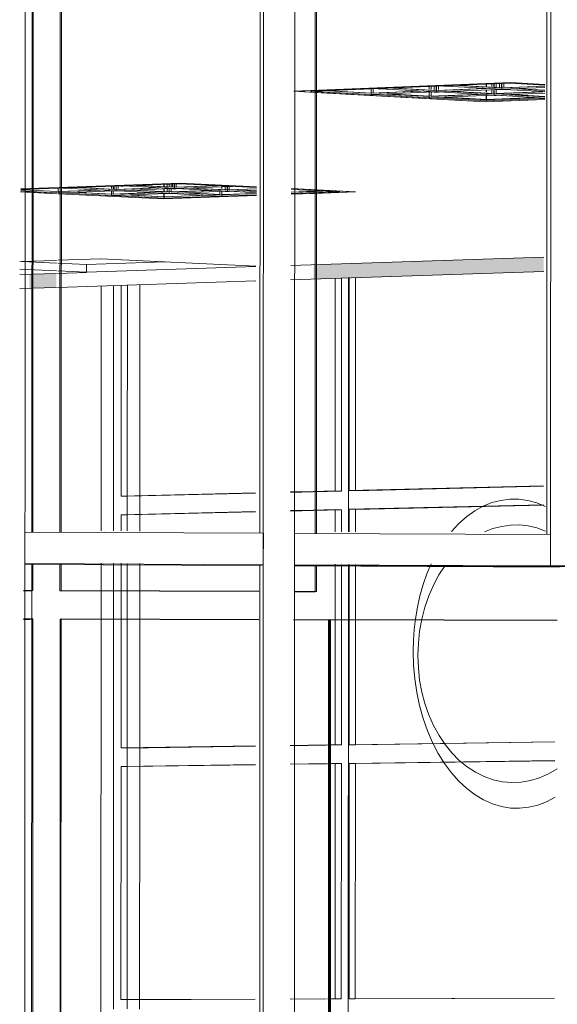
# Model space of a CAD drawing. Header units: metres. Extents: x -32 to 90, y -28 to 32.
# Tile 88 of 148: x 90.066989 to 90.06778, y 1.777383 to 1.778833. Entities that reach past the tile are written whole.
import ezdxf

# ---------------------------------------------------------------- set-up
doc = ezdxf.new("R2010")
doc.units = ezdxf.units.M
for name, color, linetype, lineweight in [('A-CLNG', 13, 'Continuous', 18), ('A-CLNG-PATT', 13, 'Continuous', 35), ('A-DOOR', 31, 'Continuous', 18), ('A-GLAZ-CURT', 52, 'Continuous', 18), ('A-GLAZ-CWMG', 51, 'Continuous', 18), ('A-WALL', 113, 'Continuous', 18), ('E-LITE-EQPM', 33, 'Continuous', 18)]:
    doc.layers.add(name, color=color, linetype=linetype, lineweight=lineweight)

msp = doc.modelspace()

# ---------------------------------------------------------------- hatches: boundary and pattern name
at = {"layer": 'A-CLNG-PATT'}
h = msp.add_hatch(color=256, dxfattribs=at)
h.paths.add_polyline_path([(90.0670029, 1.7784371), (90.0670428, 1.7784384), (90.0670428, 1.778459), (90.0670031, 1.7784577), (90.067003, 1.7784472)], flags=0)
h.paths.add_polyline_path([(90.0674212, 1.7784509), (90.0677598, 1.7784621), (90.0677598, 1.7784831), (90.0674214, 1.7784718), (90.0674213, 1.7784604)], flags=0)
h.paths.add_polyline_path([(90.0678115, 1.7784638), (90.0678767, 1.7784659), (90.0678767, 1.7784871), (90.0678116, 1.7784849), (90.0678115, 1.7784726)], flags=0)
h.paths.add_polyline_path([(90.0670073, 1.7788666), (90.0670471, 1.7788697), (90.0670471, 1.7789084), (90.0670077, 1.7789052), (90.0670073, 1.7788679)], flags=0)
h.paths.add_polyline_path([(90.0674247, 1.7788854), (90.0677626, 1.7789011), (90.067763, 1.7789952), (90.0675918, 1.7789967), (90.0674689, 1.7789279), (90.0674251, 1.7789257), (90.0674248, 1.7788863)], flags=0)
h.paths.add_polyline_path([(90.0678142, 1.7789029), (90.0678793, 1.7789063), (90.0678795, 1.7789942), (90.0678148, 1.7789947), (90.0678142, 1.7789034)], flags=0)
h.paths.add_polyline_path([(90.0685921, 1.7789985), (90.0686219, 1.7790169), (90.0686219, 1.7791595), (90.0685798, 1.7791579), (90.0685798, 1.7791171), (90.0686155, 1.7791168), (90.0686146, 1.779112), (90.0685984, 1.7791039), (90.0685797, 1.7791039), (90.0685795, 1.7789986)], flags=0)
h.paths.add_polyline_path([(90.0681837, 1.779002), (90.0681843, 1.7791923), (90.067816, 1.7791962), (90.0678149, 1.7790051), (90.0681835, 1.779002)], flags=0)
h.paths.add_polyline_path([(90.0677633, 1.7790056), (90.0677642, 1.7791967), (90.0673937, 1.7792006), (90.0673931, 1.7791153), (90.0674206, 1.7791148), (90.0673927, 1.7790831), (90.0673923, 1.7790087), (90.067763, 1.7790056)], flags=0)
h.paths.add_polyline_path([(90.067341, 1.7790092), (90.0673413, 1.7790834), (90.0669956, 1.7790856), (90.066995, 1.7790122), (90.0673407, 1.7790092)], flags=0)
h.paths.add_polyline_path([(90.068585, 1.7791089), (90.0685807, 1.7791106), (90.0685816, 1.779109)], flags=0)
h.paths.add_polyline_path([(90.0673419, 1.7791156), (90.0673422, 1.7792012), (90.0669968, 1.7792048), (90.066996, 1.7791179), (90.0673415, 1.7791156)], flags=0)
h.paths.add_polyline_path([(90.0685799, 1.7791646), (90.0686222, 1.7791673), (90.068622, 1.7791876), (90.0685799, 1.7791881), (90.0685799, 1.7791647)], flags=0)

# ---------------------------------------------------------------- linework, layer by layer
at = {"layer": 'A-CLNG', "lineweight": 9}
for p, q in [((90.0673923, 1.7787272), (90.0677113, 1.7787402)), ((90.0677113, 1.7787402), (90.0677616, 1.7787373)), ((90.0676738, 1.7787114), (90.0673923, 1.7787272)), ((90.0677614, 1.7787149), (90.0676738, 1.7787114)), ((90.0669904, 1.7785834), (90.0670443, 1.7785854)), ((90.067046, 1.7785854), (90.0672253, 1.7785921)), ((90.0672253, 1.7785921), (90.0673374, 1.7785864)), ((90.0673886, 1.7785838), (90.0674829, 1.778579)), ((90.0670442, 1.7785764), (90.0669903, 1.7785791)), ((90.0671999, 1.7785687), (90.0670459, 1.7785764)), ((90.0673373, 1.7785737), (90.0671999, 1.7785687)), ((90.0674829, 1.778579), (90.0673885, 1.7785756)), ((90.0677599, 1.7784831), (90.0673876, 1.7784706)), ((90.0669893, 1.7784764), (90.0670432, 1.7784782)), ((90.0669922, 1.7784765), (90.0670431, 1.7784742)), ((90.0670448, 1.7784741), (90.067087, 1.7784722)), ((90.0670449, 1.7784783), (90.0671084, 1.7784804)), ((90.067087, 1.7784722), (90.067203, 1.7784761)), ((90.067087, 1.7784608), (90.067087, 1.7784722)), ((90.0673364, 1.7784691), (90.067087, 1.7784608)), ((90.0671084, 1.7784804), (90.0673364, 1.7784699)), ((90.067043, 1.778459), (90.0669891, 1.7784572)), ((90.0670431, 1.7784628), (90.0669892, 1.7784652)), ((90.067087, 1.7784605), (90.0670447, 1.7784591)), ((90.067087, 1.7784608), (90.0670448, 1.7784627)), ((90.0673875, 1.7784498), (90.0677598, 1.7784621)), ((90.0669889, 1.7784366), (90.0670428, 1.7784384)), ((90.0670445, 1.7784384), (90.0673362, 1.7784481))]:
    msp.add_line(p, q, dxfattribs=at)
at = {"layer": 'A-DOOR', "lineweight": 9}
for p, q in [((90.067785, 1.7780272), (90.0673934, 1.7780288)), ((90.0673934, 1.7780284), (90.0677829, 1.7780267)), ((90.067048, 1.7766931), (90.0670485, 1.7779503)), ((90.0670499, 1.7779506), (90.0670485, 1.7779503)), ((90.0670499, 1.7779506), (90.0670493, 1.7766931)), ((90.0670498, 1.7779503), (90.0673406, 1.7779493)), ((90.0673406, 1.7779497), (90.0670499, 1.7779506)), ((90.0674448, 1.7779493), (90.0673917, 1.7779495)), ((90.0673917, 1.7779491), (90.0674432, 1.7779489)), ((90.0674432, 1.7779489), (90.0674428, 1.7766942)), ((90.0674432, 1.7779489), (90.0674448, 1.7779493)), ((90.0674444, 1.7766942), (90.0674448, 1.7779493)), ((90.0674444, 1.7766942), (90.0674448, 1.7779493)), ((90.0674463, 1.7779497), (90.0674448, 1.7779493)), ((90.0674463, 1.7779497), (90.0674459, 1.7766942)), ((90.0677795, 1.7779485), (90.0674463, 1.7779497)), ((90.0674463, 1.7779493), (90.0677795, 1.7779482))]:
    msp.add_line(p, q, dxfattribs=at)
at = {"layer": 'A-GLAZ-CURT', "lineweight": 9}
for p, q in [((90.0670071, 1.7790121), (90.0670067, 1.7780787)), ((90.0670084, 1.7780787), (90.0670088, 1.7790121)), ((90.0670481, 1.7780785), (90.0670485, 1.7790117)), ((90.0670502, 1.7790117), (90.0670499, 1.7780785)), ((90.0674237, 1.7790085), (90.0674234, 1.7780769)), ((90.0674254, 1.7780769), (90.0674257, 1.7790085)), ((90.0674737, 1.7784528), (90.0674736, 1.7781394)), ((90.0674828, 1.7781396), (90.0674829, 1.7784531)), ((90.0671382, 1.7784417), (90.0671381, 1.7781312)), ((90.0674531, 1.7781389), (90.0674532, 1.7784521)), ((90.0674624, 1.7784524), (90.0674623, 1.7781386)), ((90.0671381, 1.7781312), (90.0673358, 1.778136)), ((90.0673358, 1.7781355), (90.0671473, 1.7781309)), ((90.0673871, 1.7781373), (90.0674208, 1.7781381)), ((90.0674208, 1.7781376), (90.0673871, 1.7781367)), ((90.0674208, 1.7781381), (90.0674531, 1.7781389)), ((90.0674623, 1.7781386), (90.0674208, 1.7781376)), ((90.0674623, 1.7781386), (90.0674531, 1.7781389)), ((90.0674736, 1.7781394), (90.0677595, 1.7781464)), ((90.0674736, 1.7781394), (90.0674828, 1.7781391)), ((90.0677595, 1.7781458), (90.0674828, 1.7781391)), ((90.0671381, 1.7781312), (90.0671473, 1.7781309)), ((90.0673358, 1.7781086), (90.0671381, 1.7781039)), ((90.0671473, 1.7781037), (90.0673358, 1.7781081)), ((90.0674208, 1.7781106), (90.0673871, 1.7781098)), ((90.0673871, 1.7781093), (90.0674208, 1.7781101)), ((90.0674531, 1.7781114), (90.0674208, 1.7781106)), ((90.0674208, 1.7781101), (90.0674623, 1.7781111)), ((90.0674531, 1.7780785), (90.0674531, 1.7781114)), ((90.0674531, 1.7781114), (90.0674623, 1.7781111)), ((90.0674623, 1.7781111), (90.0674623, 1.7780785)), ((90.0677595, 1.7781186), (90.0674736, 1.7781119)), ((90.0674736, 1.7781119), (90.0674736, 1.7780784)), ((90.0674736, 1.7781119), (90.0674828, 1.7781116)), ((90.0674828, 1.7781116), (90.0677595, 1.7781181)), ((90.0674828, 1.7780784), (90.0674828, 1.7781116)), ((90.0671381, 1.7781039), (90.0671381, 1.7780799)), ((90.0671381, 1.7781039), (90.0671473, 1.7781037)), ((90.0671381, 1.7780323), (90.0671381, 1.7779934)), ((90.0670067, 1.7780311), (90.0670067, 1.7779923)), ((90.0670084, 1.7779923), (90.0670084, 1.7780311)), ((90.0670481, 1.7779916), (90.0670481, 1.778031)), ((90.0670498, 1.778031), (90.0670498, 1.7779921)), ((90.0674234, 1.7780292), (90.0674234, 1.7779908)), ((90.0674254, 1.7779908), (90.0674254, 1.7780292)), ((90.067453, 1.7779511), (90.0674531, 1.7780308)), ((90.0674623, 1.7780307), (90.0674622, 1.777951)), ((90.0674736, 1.7780307), (90.0674736, 1.777951)), ((90.0674827, 1.777951), (90.0674828, 1.7780306)), ((90.0669944, 1.7779923), (90.0670084, 1.7779923)), ((90.0670067, 1.7779918), (90.0670084, 1.7779923)), ((90.0670498, 1.7779921), (90.0670481, 1.7779916)), ((90.0673406, 1.7779906), (90.0670481, 1.7779916)), ((90.0670498, 1.7779921), (90.0673406, 1.7779911)), ((90.0671381, 1.7779934), (90.067138, 1.7779518)), ((90.067393, 1.7779909), (90.0674254, 1.7779908)), ((90.0674234, 1.7779903), (90.0673931, 1.7779904)), ((90.0674234, 1.7779903), (90.0674254, 1.7779908)), ((90.0670083, 1.7779508), (90.0669943, 1.7779508)), ((90.0670066, 1.7779503), (90.0670061, 1.7766929)), ((90.0670083, 1.7779508), (90.0670066, 1.7779503)), ((90.0670078, 1.776693), (90.0670083, 1.7779508)), ((90.067138, 1.7779518), (90.067138, 1.7777606)), ((90.067453, 1.7777651), (90.067453, 1.7779511)), ((90.0674622, 1.777951), (90.0674622, 1.7777649)), ((90.0674736, 1.777951), (90.0674735, 1.7777653)), ((90.0674827, 1.7777655), (90.0674827, 1.777951)), ((90.067138, 1.7777606), (90.0673357, 1.7777634)), ((90.067138, 1.7777606), (90.0671472, 1.7777604)), ((90.0673357, 1.7777631), (90.0671472, 1.7777604)), ((90.067387, 1.7777641), (90.0674402, 1.7777649)), ((90.0674401, 1.7777646), (90.067387, 1.7777638)), ((90.0674417, 1.7777649), (90.067453, 1.7777651)), ((90.0674622, 1.7777649), (90.0674417, 1.7777646)), ((90.0674622, 1.7777649), (90.067453, 1.7777651)), ((90.0674735, 1.7777653), (90.0677761, 1.7777696)), ((90.0674735, 1.7777653), (90.0674827, 1.7777652)), ((90.0677761, 1.7777693), (90.0674827, 1.7777652)), ((90.067138, 1.7777334), (90.0671378, 1.77739)), ((90.0673357, 1.777736), (90.067138, 1.7777334)), ((90.067138, 1.7777334), (90.0671472, 1.7777332)), ((90.0671472, 1.7777332), (90.0673356, 1.7777357)), ((90.0673869, 1.7777364), (90.0674401, 1.7777371)), ((90.0674401, 1.7777374), (90.067387, 1.7777367)), ((90.067453, 1.7777376), (90.0674417, 1.7777374)), ((90.0674417, 1.7777371), (90.0674622, 1.7777374)), ((90.0674529, 1.7773912), (90.067453, 1.7777376)), ((90.067453, 1.7777376), (90.0674622, 1.7777374)), ((90.0674622, 1.7777374), (90.067462, 1.7773911)), ((90.0674735, 1.7777378), (90.0674734, 1.7773912)), ((90.0677762, 1.7777419), (90.0674735, 1.7777378)), ((90.0674735, 1.7777378), (90.0674827, 1.7777377)), ((90.0674826, 1.7773913), (90.0674827, 1.7777377)), ((90.0674827, 1.7777377), (90.0677762, 1.7777416)), ((90.0671378, 1.77739), (90.0673355, 1.7773907)), ((90.0671378, 1.77739), (90.067147, 1.7773899)), ((90.0673355, 1.7773906), (90.067147, 1.7773899)), ((90.0673868, 1.7773909), (90.06744, 1.7773911)), ((90.06744, 1.777391), (90.0673868, 1.7773908)), ((90.0674415, 1.7773911), (90.0674529, 1.7773912)), ((90.067462, 1.7773911), (90.0674415, 1.777391)), ((90.067462, 1.7773911), (90.0674529, 1.7773912)), ((90.0674734, 1.7773912), (90.0677758, 1.7773924)), ((90.0674734, 1.7773912), (90.0674826, 1.7773912)), ((90.0677758, 1.7773923), (90.0674826, 1.7773912))]:
    msp.add_line(p, q, dxfattribs=at)
at = {"layer": 'A-GLAZ-CWMG', "lineweight": 9}
for p, q in [((90.0673423, 1.7780766), (90.0673427, 1.7793362)), ((90.0673478, 1.7793358), (90.0673473, 1.7780535)), ((90.0673938, 1.7793301), (90.0673934, 1.7780533)), ((90.0677643, 1.7780747), (90.0677646, 1.7793026)), ((90.0677703, 1.7793021), (90.0677699, 1.7780285)), ((90.0671271, 1.7784414), (90.067127, 1.7781168)), ((90.0671473, 1.778442), (90.0671471, 1.7781314)), ((90.0671657, 1.7784426), (90.0671655, 1.7781319)), ((90.0671471, 1.7781314), (90.0671471, 1.7781173)), ((90.0671655, 1.7781319), (90.0671655, 1.7781167)), ((90.067127, 1.7781168), (90.067127, 1.77808)), ((90.0671471, 1.7781173), (90.0671471, 1.7781042)), ((90.0671655, 1.7781167), (90.0671655, 1.7781046)), ((90.0671471, 1.7781042), (90.0671471, 1.7780799)), ((90.0671655, 1.7781046), (90.0671655, 1.7780798)), ((90.0673474, 1.7780766), (90.0669964, 1.7780782)), ((90.0673474, 1.7780766), (90.0673473, 1.7780303)), ((90.0673934, 1.7780301), (90.0673934, 1.7780764)), ((90.0677699, 1.7780747), (90.0673934, 1.7780764)), ((90.0677699, 1.7780747), (90.0677699, 1.7780285)), ((90.0673473, 1.7780535), (90.0673468, 1.7763611)), ((90.0673934, 1.7780533), (90.0673928, 1.776362)), ((90.067127, 1.7780323), (90.067127, 1.7779934)), ((90.0671471, 1.7780322), (90.0671471, 1.7779934)), ((90.0673473, 1.7780303), (90.0669964, 1.7780318)), ((90.0673423, 1.7780292), (90.0669964, 1.7780306)), ((90.0671655, 1.7780321), (90.0671655, 1.7779933)), ((90.0673417, 1.7763609), (90.0673423, 1.7780304)), ((90.0673473, 1.7780303), (90.0673423, 1.7780292)), ((90.0677699, 1.7780285), (90.0673934, 1.7780301)), ((90.0677643, 1.7780274), (90.0673934, 1.778029)), ((90.0677699, 1.7780285), (90.0677643, 1.7780274)), ((90.0677699, 1.7780285), (90.0677643, 1.7780274)), ((90.0677643, 1.7780274), (90.06781, 1.7780272)), ((90.0678158, 1.7780284), (90.0677699, 1.7780285)), ((90.0670067, 1.7779918), (90.0669943, 1.7779919)), ((90.0670067, 1.7779918), (90.0670067, 1.7779508)), ((90.067127, 1.7779934), (90.0671269, 1.7779518)), ((90.0671471, 1.7779934), (90.0671471, 1.7779518)), ((90.0671655, 1.7779933), (90.0671655, 1.7779517)), ((90.0670067, 1.7779503), (90.0669943, 1.7779504)), ((90.0670033, 1.7779494), (90.0669943, 1.7779494)), ((90.0670067, 1.7779503), (90.0670033, 1.7779494)), ((90.0671269, 1.7779518), (90.0671269, 1.7777465)), ((90.0671471, 1.7779518), (90.067147, 1.7777607)), ((90.0671655, 1.7779517), (90.0671654, 1.777761)), ((90.067147, 1.7777607), (90.067147, 1.7777468)), ((90.0671654, 1.777761), (90.0671654, 1.7777465)), ((90.0671269, 1.7777465), (90.0671267, 1.7773762)), ((90.067147, 1.7777468), (90.067147, 1.7777335)), ((90.0671654, 1.7777465), (90.0671654, 1.7777337)), ((90.067147, 1.7777335), (90.0671469, 1.77739)), ((90.0671654, 1.7777337), (90.0671653, 1.7773901)), ((90.0671469, 1.77739), (90.0671468, 1.7773763)), ((90.0671653, 1.7773901), (90.0671653, 1.7773762))]:
    msp.add_line(p, q, dxfattribs=at)
at = {"layer": 'A-WALL', "lineweight": 9}
for p, q in [((90.0669961, 1.776465), (90.0669973, 1.7793635)), ((90.0674724, 1.7780785), (90.0674726, 1.7784529)), ((90.0671085, 1.7780801), (90.0671087, 1.7784407)), ((90.0671081, 1.7768557), (90.0671085, 1.7780324)), ((90.0674721, 1.7768512), (90.0674724, 1.7780307))]:
    msp.add_line(p, q, dxfattribs=at)
at = {"layer": 'E-LITE-EQPM', "lineweight": 9}
for p, q in [((90.0674235, 1.7787285), (90.0673923, 1.7787272)), ((90.0677113, 1.7787402), (90.0674235, 1.7787285)), ((90.0677097, 1.778739), (90.0674235, 1.7787273)), ((90.0674235, 1.7787273), (90.0677097, 1.778739)), ((90.0677097, 1.778739), (90.0674235, 1.7787273)), ((90.0674462, 1.778728), (90.0675062, 1.7787246)), ((90.0675062, 1.7787246), (90.0674462, 1.778728)), ((90.0675062, 1.7787307), (90.0675062, 1.7787246)), ((90.0675091, 1.7787247), (90.0675091, 1.7787309)), ((90.0675161, 1.7787308), (90.0675194, 1.7787306)), ((90.067602, 1.7787263), (90.0675194, 1.7787309)), ((90.0675987, 1.7787283), (90.0675385, 1.7787317)), ((90.0675385, 1.7787317), (90.0675987, 1.7787283)), ((90.0675417, 1.7787319), (90.067602, 1.7787285)), ((90.067602, 1.7787285), (90.0675417, 1.7787319)), ((90.0675912, 1.7787342), (90.0675912, 1.7787307)), ((90.0675942, 1.7787344), (90.0675942, 1.7787298)), ((90.0675987, 1.7787287), (90.0675987, 1.7787345)), ((90.0676016, 1.7787285), (90.0676016, 1.7787346)), ((90.067602, 1.7787346), (90.067602, 1.7787285)), ((90.067602, 1.7787285), (90.0676723, 1.7787313)), ((90.0676723, 1.7787313), (90.067602, 1.7787285)), ((90.0676949, 1.77873), (90.067602, 1.7787263)), ((90.067602, 1.7787285), (90.067602, 1.7787263)), ((90.0676049, 1.7787296), (90.0676049, 1.7787348)), ((90.0676752, 1.7787312), (90.0676049, 1.7787283)), ((90.0676049, 1.7787283), (90.0676752, 1.7787312)), ((90.0676125, 1.7787347), (90.0676158, 1.7787345)), ((90.0676983, 1.7787302), (90.0676158, 1.7787349)), ((90.0676949, 1.7787322), (90.0676351, 1.7787356)), ((90.0676351, 1.7787356), (90.0676949, 1.7787322)), ((90.0676384, 1.7787358), (90.0676983, 1.7787324)), ((90.0676983, 1.7787324), (90.0676384, 1.7787358)), ((90.0676753, 1.7787338), (90.0676753, 1.7787377)), ((90.0676753, 1.7787338), (90.0676753, 1.7787377)), ((90.0676753, 1.7787262), (90.0676753, 1.7787293)), ((90.0676753, 1.7787262), (90.0676753, 1.7787293)), ((90.0676757, 1.7787338), (90.0676757, 1.7787377)), ((90.0676757, 1.7787261), (90.0676757, 1.7787293)), ((90.0676836, 1.7787333), (90.0676836, 1.778738)), ((90.0676836, 1.7787238), (90.0676836, 1.7787296)), ((90.0676865, 1.7787331), (90.0676865, 1.7787381)), ((90.0676865, 1.7787237), (90.0676865, 1.7787297)), ((90.0676869, 1.7787381), (90.0676869, 1.7787331)), ((90.0676869, 1.7787297), (90.0676869, 1.7787237)), ((90.0676898, 1.7787383), (90.0676898, 1.7787329)), ((90.0676898, 1.7787299), (90.0676898, 1.7787238)), ((90.0676949, 1.7787326), (90.0676949, 1.7787384)), ((90.0676949, 1.7787297), (90.0676979, 1.7787299)), ((90.0676979, 1.7787324), (90.0676979, 1.7787385)), ((90.0676983, 1.7787385), (90.0676983, 1.7787324)), ((90.0676983, 1.7787324), (90.0677615, 1.7787349)), ((90.0677615, 1.7787349), (90.0676983, 1.7787324)), ((90.0677615, 1.7787327), (90.0676983, 1.7787302)), ((90.0676983, 1.7787324), (90.0676983, 1.7787302)), ((90.0676983, 1.7787298), (90.0677012, 1.7787297)), ((90.0677012, 1.7787335), (90.0677012, 1.7787387)), ((90.0677615, 1.7787346), (90.0677012, 1.7787322)), ((90.0677012, 1.7787322), (90.0677615, 1.7787346)), ((90.0677615, 1.7787266), (90.0677012, 1.77873)), ((90.0677615, 1.778736), (90.0677097, 1.778739)), ((90.0677097, 1.778739), (90.0677615, 1.778736)), ((90.0677615, 1.778736), (90.0677097, 1.778739)), ((90.0677616, 1.7787373), (90.0677113, 1.7787402)), ((90.0677615, 1.7787284), (90.0677205, 1.7787308)), ((90.0677205, 1.7787308), (90.0677615, 1.7787284)), ((90.0677238, 1.7787309), (90.0677615, 1.7787288)), ((90.0677615, 1.7787288), (90.0677238, 1.7787309)), ((90.0673923, 1.7787272), (90.0674234, 1.7787254)), ((90.0674235, 1.7787273), (90.0674173, 1.7787271)), ((90.0674173, 1.7787271), (90.0674235, 1.7787273)), ((90.0674235, 1.7787273), (90.0674173, 1.7787271)), ((90.0674173, 1.7787271), (90.0674235, 1.7787267)), ((90.0674235, 1.7787267), (90.0674173, 1.7787271)), ((90.0674173, 1.7787271), (90.0674235, 1.7787267)), ((90.0674234, 1.7787254), (90.0676738, 1.7787114)), ((90.0675062, 1.7787224), (90.0674236, 1.778727)), ((90.0675062, 1.7787243), (90.0674429, 1.7787278)), ((90.0674429, 1.7787278), (90.0675062, 1.7787243)), ((90.0675062, 1.7787246), (90.067576, 1.7787274)), ((90.067576, 1.7787274), (90.0675062, 1.7787246)), ((90.0675987, 1.7787261), (90.0675062, 1.7787224)), ((90.0675062, 1.7787246), (90.0675062, 1.7787224)), ((90.0675062, 1.7787221), (90.0675091, 1.7787219)), ((90.0675091, 1.7787219), (90.0675062, 1.7787221)), ((90.0675062, 1.7787221), (90.0675091, 1.7787219)), ((90.067579, 1.7787273), (90.0675091, 1.7787244)), ((90.0675091, 1.7787244), (90.067579, 1.7787273)), ((90.0675912, 1.7787176), (90.0675091, 1.7787222)), ((90.0675912, 1.7787195), (90.0675285, 1.778723)), ((90.0675285, 1.778723), (90.0675912, 1.7787195)), ((90.0675318, 1.7787232), (90.0675912, 1.7787198)), ((90.0675912, 1.7787198), (90.0675318, 1.7787232)), ((90.0675912, 1.7787261), (90.0675912, 1.7787198)), ((90.0675912, 1.7787198), (90.067661, 1.7787226)), ((90.067661, 1.7787226), (90.0675912, 1.7787198)), ((90.0676836, 1.7787213), (90.0675912, 1.7787176)), ((90.0675912, 1.7787198), (90.0675912, 1.7787176)), ((90.0675912, 1.7787173), (90.0675941, 1.7787171)), ((90.0675941, 1.7787171), (90.0675912, 1.7787173)), ((90.0675912, 1.7787173), (90.0675941, 1.7787171)), ((90.0675942, 1.7787261), (90.0675941, 1.7787199)), ((90.0676639, 1.7787224), (90.0675941, 1.7787196)), ((90.0675941, 1.7787196), (90.0676639, 1.7787224)), ((90.0676757, 1.7787129), (90.0675941, 1.7787174)), ((90.0675987, 1.7787258), (90.0676016, 1.778726)), ((90.067602, 1.7787259), (90.0676049, 1.7787258)), ((90.0676869, 1.7787215), (90.0676049, 1.7787261)), ((90.0676753, 1.7787148), (90.0676135, 1.7787182)), ((90.0676135, 1.7787182), (90.0676753, 1.7787148)), ((90.0676168, 1.7787184), (90.0676757, 1.778715)), ((90.0676757, 1.778715), (90.0676168, 1.7787184)), ((90.0676836, 1.7787235), (90.0676242, 1.7787269)), ((90.0676242, 1.7787269), (90.0676836, 1.7787235)), ((90.0676275, 1.778727), (90.0676869, 1.7787237)), ((90.0676869, 1.7787237), (90.0676275, 1.778727)), ((90.0676738, 1.7787114), (90.0677614, 1.7787149)), ((90.0676753, 1.7787151), (90.0676753, 1.7787212)), ((90.0676753, 1.7787151), (90.0676753, 1.7787212)), ((90.0676757, 1.778715), (90.0676757, 1.7787212)), ((90.0676757, 1.778715), (90.0677454, 1.7787178)), ((90.0677454, 1.7787178), (90.0676757, 1.778715)), ((90.0677483, 1.7787177), (90.0676757, 1.7787148)), ((90.0676757, 1.7787148), (90.0677483, 1.7787177)), ((90.0677614, 1.7787163), (90.0676757, 1.7787129)), ((90.0676757, 1.7787129), (90.0676757, 1.778715)), ((90.0676836, 1.778721), (90.0676865, 1.7787212)), ((90.0676869, 1.7787237), (90.0677572, 1.7787265)), ((90.0677572, 1.7787265), (90.0676869, 1.7787237)), ((90.0677615, 1.7787245), (90.0676869, 1.7787215)), ((90.0676869, 1.7787237), (90.0676869, 1.7787215)), ((90.0676869, 1.7787211), (90.0676898, 1.778721)), ((90.0677586, 1.7787263), (90.0676898, 1.7787235)), ((90.0676898, 1.7787235), (90.0677586, 1.7787263)), ((90.0677614, 1.7787172), (90.0676898, 1.7787213)), ((90.0677614, 1.7787191), (90.0677091, 1.7787221)), ((90.0677091, 1.7787221), (90.0677614, 1.7787191)), ((90.0677124, 1.7787222), (90.0677614, 1.7787194)), ((90.0677614, 1.7787194), (90.0677124, 1.7787222)), ((90.0670044, 1.7785839), (90.0669904, 1.7785834)), ((90.0670044, 1.7785829), (90.0669904, 1.7785824)), ((90.0669904, 1.7785824), (90.0670044, 1.7785829)), ((90.0670044, 1.7785829), (90.0669904, 1.7785824)), ((90.0670443, 1.7785854), (90.0670044, 1.7785839)), ((90.0670443, 1.7785844), (90.0670044, 1.7785829)), ((90.0670044, 1.7785829), (90.0670443, 1.7785844)), ((90.0670443, 1.7785844), (90.0670044, 1.7785829)), ((90.0670457, 1.7785845), (90.0670457, 1.7785796)), ((90.0672253, 1.7785921), (90.067046, 1.7785854)), ((90.0672242, 1.7785911), (90.067046, 1.7785845)), ((90.067046, 1.7785845), (90.0672242, 1.7785911)), ((90.0672242, 1.7785911), (90.067046, 1.7785845)), ((90.0670484, 1.7785797), (90.0670484, 1.7785846)), ((90.0670522, 1.7785845), (90.0670552, 1.7785843)), ((90.0671309, 1.7785808), (90.0670552, 1.7785846)), ((90.0671279, 1.7785827), (90.0670747, 1.7785853)), ((90.0670747, 1.7785853), (90.0671279, 1.7785827)), ((90.0670776, 1.7785855), (90.0671309, 1.7785828)), ((90.0671309, 1.7785828), (90.0670776, 1.7785855)), ((90.0671237, 1.7785874), (90.0671237, 1.7785841)), ((90.0671264, 1.7785875), (90.0671264, 1.7785832)), ((90.0671279, 1.7785829), (90.0671279, 1.7785876)), ((90.0671306, 1.7785828), (90.0671306, 1.7785877)), ((90.0671309, 1.7785877), (90.0671309, 1.7785828)), ((90.0671309, 1.7785828), (90.0671908, 1.778585)), ((90.0671908, 1.778585), (90.0671309, 1.7785828)), ((90.0672135, 1.7785838), (90.0671309, 1.7785808)), ((90.0671336, 1.7785839), (90.0671336, 1.7785878)), ((90.0671935, 1.7785849), (90.0671336, 1.7785826)), ((90.0671336, 1.7785826), (90.0671935, 1.7785849)), ((90.0671379, 1.7785876), (90.0671409, 1.7785875)), ((90.0672165, 1.7785839), (90.0671409, 1.7785878)), ((90.0672118, 1.7785859), (90.0671606, 1.7785885)), ((90.0671606, 1.7785885), (90.0672118, 1.7785859)), ((90.0671636, 1.7785886), (90.0672165, 1.7785859)), ((90.0672165, 1.7785859), (90.0671636, 1.7785886)), ((90.067201, 1.7785868), (90.067201, 1.7785903)), ((90.067201, 1.7785868), (90.067201, 1.7785903)), ((90.067201, 1.7785793), (90.067201, 1.7785835)), ((90.067201, 1.7785793), (90.067201, 1.7785835)), ((90.0672013, 1.7785868), (90.0672013, 1.7785904)), ((90.0672013, 1.7785793), (90.0672013, 1.7785835)), ((90.0672059, 1.7785865), (90.0672059, 1.7785905)), ((90.0672059, 1.778579), (90.0672059, 1.7785836)), ((90.0672086, 1.7785864), (90.0672086, 1.7785906)), ((90.0672086, 1.7785789), (90.0672086, 1.7785837)), ((90.0672088, 1.7785906), (90.0672088, 1.7785864)), ((90.0672088, 1.7785837), (90.0672088, 1.7785789)), ((90.0672115, 1.7785907), (90.0672115, 1.7785862)), ((90.0672115, 1.7785838), (90.0672115, 1.778579)), ((90.0672118, 1.7785839), (90.0672135, 1.7785838)), ((90.0672135, 1.7785861), (90.0672135, 1.7785907)), ((90.0672135, 1.7785836), (90.0672162, 1.7785837)), ((90.0672162, 1.7785859), (90.0672162, 1.7785908)), ((90.0672165, 1.7785908), (90.0672165, 1.7785859)), ((90.0672165, 1.7785859), (90.0672768, 1.7785882)), ((90.0672768, 1.7785882), (90.0672165, 1.7785859)), ((90.0672995, 1.778587), (90.0672165, 1.7785839)), ((90.0672165, 1.7785859), (90.0672165, 1.7785839)), ((90.0672165, 1.7785837), (90.0672192, 1.7785836)), ((90.0672192, 1.778587), (90.0672192, 1.7785909)), ((90.0672795, 1.778588), (90.0672192, 1.7785858)), ((90.0672192, 1.7785858), (90.0672795, 1.778588)), ((90.0672944, 1.77858), (90.0672192, 1.7785838)), ((90.0673374, 1.7785854), (90.0672242, 1.7785911)), ((90.0672242, 1.7785911), (90.0673374, 1.7785854)), ((90.0673374, 1.7785854), (90.0672242, 1.7785911)), ((90.0673374, 1.7785864), (90.0672253, 1.7785921)), ((90.0672914, 1.7785819), (90.067239, 1.7785846)), ((90.067239, 1.7785846), (90.0672914, 1.7785819)), ((90.0672419, 1.7785847), (90.0672944, 1.778582)), ((90.0672944, 1.778582), (90.0672419, 1.7785847)), ((90.0672863, 1.7785836), (90.0672863, 1.7785866)), ((90.0672914, 1.7785822), (90.0672914, 1.7785868)), ((90.0672941, 1.778582), (90.0672941, 1.7785869)), ((90.0672944, 1.7785869), (90.0672944, 1.778582)), ((90.0672944, 1.778582), (90.0673373, 1.7785836)), ((90.0673373, 1.7785836), (90.0672944, 1.778582)), ((90.0672971, 1.778587), (90.0672971, 1.7785831)), ((90.0673373, 1.7785834), (90.0672971, 1.7785819)), ((90.0672971, 1.7785819), (90.0673373, 1.7785834)), ((90.0672995, 1.7785868), (90.0673022, 1.7785869)), ((90.0674223, 1.7785821), (90.0673886, 1.7785838)), ((90.0669903, 1.7785791), (90.0670044, 1.7785784)), ((90.0670044, 1.7785814), (90.0669904, 1.7785821)), ((90.0669904, 1.7785821), (90.0670044, 1.7785814)), ((90.0670044, 1.7785797), (90.0669904, 1.7785804)), ((90.0669927, 1.7785823), (90.0670044, 1.7785817)), ((90.0670044, 1.7785817), (90.0669927, 1.7785823)), ((90.0670044, 1.7785817), (90.0670442, 1.7785797)), ((90.0670442, 1.7785797), (90.0670044, 1.7785817)), ((90.0670442, 1.7785794), (90.0670044, 1.7785814)), ((90.0670044, 1.7785814), (90.0670442, 1.7785794)), ((90.0670442, 1.7785777), (90.0670044, 1.7785797)), ((90.0670044, 1.7785784), (90.0670442, 1.7785764)), ((90.0670457, 1.7785796), (90.0670457, 1.7785776)), ((90.0670459, 1.7785796), (90.0671052, 1.7785818)), ((90.0671052, 1.7785818), (90.0670459, 1.7785796)), ((90.0671279, 1.7785807), (90.0670459, 1.7785776)), ((90.0670459, 1.7785774), (90.0670484, 1.7785773)), ((90.0670484, 1.7785773), (90.0670459, 1.7785774)), ((90.0670459, 1.7785774), (90.0670484, 1.7785773)), ((90.0670459, 1.7785764), (90.0671999, 1.7785687)), ((90.0671079, 1.7785817), (90.0670484, 1.7785795)), ((90.0670484, 1.7785795), (90.0671079, 1.7785817)), ((90.0671237, 1.7785738), (90.0670484, 1.7785775)), ((90.0671237, 1.7785755), (90.0670655, 1.7785784)), ((90.0670655, 1.7785784), (90.0671237, 1.7785755)), ((90.0670684, 1.7785785), (90.0671237, 1.7785757)), ((90.0671237, 1.7785757), (90.0670684, 1.7785785)), ((90.0671237, 1.7785806), (90.0671237, 1.7785757)), ((90.0671237, 1.7785757), (90.0671861, 1.778578)), ((90.0671861, 1.778578), (90.0671237, 1.7785757)), ((90.0672059, 1.7785768), (90.0671237, 1.7785738)), ((90.0671237, 1.7785757), (90.0671237, 1.7785738)), ((90.0671237, 1.7785735), (90.0671264, 1.7785734)), ((90.0671264, 1.7785734), (90.0671237, 1.7785735)), ((90.0671237, 1.7785735), (90.0671264, 1.7785734)), ((90.0671264, 1.7785807), (90.0671264, 1.7785758)), ((90.0671888, 1.7785779), (90.0671264, 1.7785756)), ((90.0671264, 1.7785756), (90.0671888, 1.7785779)), ((90.0672012, 1.7785699), (90.0671264, 1.7785736)), ((90.0671279, 1.7785804), (90.0671306, 1.7785805)), ((90.0671309, 1.7785828), (90.0671309, 1.7785808)), ((90.0671309, 1.7785805), (90.0671336, 1.7785804)), ((90.0672088, 1.7785769), (90.0671336, 1.7785807)), ((90.067201, 1.7785716), (90.0671435, 1.7785745)), ((90.0671435, 1.7785745), (90.067201, 1.7785716)), ((90.0671464, 1.7785746), (90.0672012, 1.7785719)), ((90.0672012, 1.7785719), (90.0671464, 1.7785746)), ((90.0672059, 1.7785788), (90.0671534, 1.7785814)), ((90.0671534, 1.7785814), (90.0672059, 1.7785788)), ((90.0671563, 1.7785815), (90.0672088, 1.7785789)), ((90.0672088, 1.7785789), (90.0671563, 1.7785815)), ((90.0671999, 1.7785687), (90.0673373, 1.7785737)), ((90.067201, 1.7785719), (90.067201, 1.7785766)), ((90.067201, 1.7785719), (90.067201, 1.7785766)), ((90.0672012, 1.7785719), (90.0672013, 1.7785766)), ((90.0672012, 1.7785719), (90.0672636, 1.7785741)), ((90.0672636, 1.7785741), (90.0672012, 1.7785719)), ((90.0672663, 1.778574), (90.0672012, 1.7785716)), ((90.0672012, 1.7785716), (90.0672663, 1.778574)), ((90.0672834, 1.7785729), (90.0672012, 1.7785699)), ((90.0672012, 1.7785699), (90.0672012, 1.7785719)), ((90.0672059, 1.7785765), (90.0672086, 1.7785766)), ((90.0672088, 1.7785789), (90.0672687, 1.7785811)), ((90.0672687, 1.7785811), (90.0672088, 1.7785789)), ((90.0672914, 1.7785799), (90.0672088, 1.7785769)), ((90.0672088, 1.7785789), (90.0672088, 1.7785769)), ((90.0672088, 1.7785766), (90.0672115, 1.7785765)), ((90.0672115, 1.7785767), (90.0672117, 1.7785768)), ((90.0672863, 1.778573), (90.0672115, 1.7785767)), ((90.0672714, 1.7785809), (90.0672117, 1.7785787)), ((90.0672117, 1.7785787), (90.0672714, 1.7785809)), ((90.0672834, 1.7785749), (90.0672286, 1.7785776)), ((90.0672286, 1.7785776), (90.0672834, 1.7785749)), ((90.0672316, 1.7785777), (90.0672863, 1.778575)), ((90.0672863, 1.778575), (90.0672316, 1.7785777)), ((90.0672834, 1.7785751), (90.0672834, 1.7785797)), ((90.0672834, 1.7785727), (90.0672863, 1.7785728)), ((90.0672863, 1.7785728), (90.0672834, 1.7785727)), ((90.0672834, 1.7785727), (90.0672863, 1.7785728)), ((90.0672863, 1.778575), (90.0672863, 1.7785798)), ((90.0672863, 1.778575), (90.0673373, 1.7785768)), ((90.0673373, 1.7785768), (90.0672863, 1.778575)), ((90.0673373, 1.7785766), (90.0672863, 1.7785747)), ((90.0672863, 1.7785747), (90.0673373, 1.7785766)), ((90.0672863, 1.778573), (90.0672863, 1.778575)), ((90.0673373, 1.7785749), (90.0672863, 1.778573)), ((90.0672914, 1.7785797), (90.0672941, 1.7785798)), ((90.0672944, 1.778582), (90.0672944, 1.77858)), ((90.0673373, 1.7785816), (90.0672944, 1.77858)), ((90.0672944, 1.7785798), (90.0672971, 1.7785796)), ((90.0673373, 1.7785779), (90.0672971, 1.7785799)), ((90.0673373, 1.7785796), (90.0673168, 1.7785806)), ((90.0673168, 1.7785806), (90.0673373, 1.7785796)), ((90.0673198, 1.7785807), (90.0673373, 1.7785798)), ((90.0673373, 1.7785798), (90.0673198, 1.7785807)), ((90.0673885, 1.7785787), (90.0674222, 1.77858)), ((90.0674222, 1.77858), (90.0673885, 1.7785787)), ((90.0674222, 1.7785797), (90.0673885, 1.7785785)), ((90.0673885, 1.7785785), (90.0674222, 1.7785797)), ((90.0674222, 1.778578), (90.0673885, 1.7785767)), ((90.0673885, 1.7785756), (90.0674222, 1.7785768)), ((90.0674223, 1.7785811), (90.0673886, 1.7785828)), ((90.0673886, 1.7785828), (90.0674223, 1.7785811)), ((90.0674223, 1.7785811), (90.0673886, 1.7785828)), ((90.0674222, 1.77858), (90.067432, 1.7785803)), ((90.067432, 1.7785803), (90.0674222, 1.77858)), ((90.0674347, 1.7785802), (90.0674222, 1.7785797)), ((90.0674222, 1.7785797), (90.0674347, 1.7785802)), ((90.0674547, 1.7785792), (90.0674222, 1.778578)), ((90.0674222, 1.7785768), (90.0674829, 1.778579)), ((90.0674829, 1.778579), (90.0674223, 1.7785821)), ((90.0674604, 1.7785791), (90.0674223, 1.7785811)), ((90.0674223, 1.7785811), (90.0674604, 1.7785791)), ((90.0674604, 1.7785791), (90.0674223, 1.7785811)), ((90.0674547, 1.7785789), (90.0674604, 1.7785791)), ((90.0674604, 1.7785791), (90.0674547, 1.7785789)), ((90.0674547, 1.7785789), (90.0674604, 1.7785791))]:
    msp.add_line(p, q, dxfattribs=at)
for points in [[(90.0676243, 1.7780793, 0), (90.0676351, 1.7780909, 0), (90.0676465, 1.778101, 0), (90.0676585, 1.7781095, 0), (90.0676709, 1.7781164, 0), (90.0676837, 1.7781216, 0), (90.0676968, 1.778125, 0), (90.06771, 1.7781267, 0), (90.0677233, 1.7781266, 0), (90.0677365, 1.7781247, 0), (90.0677496, 1.7781211, 0), (90.0677625, 1.7781157, 0)], [(90.0676727, 1.7780785, 0), (90.0676852, 1.7780834, 0), (90.067698, 1.7780867, 0), (90.067711, 1.7780885, 0), (90.067724, 1.7780887, 0), (90.067737, 1.7780873, 0), (90.0677498, 1.7780844, 0), (90.0677624, 1.7780798, 0)], [(90.0675711, 1.7779506, 0), (90.067574, 1.7779678, 0), (90.0675778, 1.7779846, 0), (90.0675825, 1.7780009, 0), (90.067588, 1.7780166, 0), (90.0675943, 1.7780315, 0)], [(90.0675805, 1.7779502, 0), (90.067585, 1.7779676, 0), (90.0675908, 1.7779843, 0), (90.0675977, 1.7780003, 0), (90.0676057, 1.7780153, 0), (90.0676148, 1.7780292, 0)], [(90.0675677, 1.777903, 0), (90.0675681, 1.777919, 0), (90.0675692, 1.7779349, 0), (90.0675711, 1.7779506, 0)], [(90.0675747, 1.7778967, 0), (90.0675754, 1.7779147, 0), (90.0675773, 1.7779326, 0), (90.0675805, 1.7779502, 0)], [(90.0677766, 1.777688, 0), (90.067764, 1.7776813, 0), (90.067751, 1.7776763, 0), (90.0677378, 1.7776731, 0), (90.0677244, 1.7776717, 0), (90.067711, 1.7776721, 0), (90.0676976, 1.7776743, 0), (90.0676844, 1.7776783, 0), (90.0676714, 1.7776841, 0), (90.0676589, 1.7776916, 0), (90.0676467, 1.7777007, 0), (90.0676352, 1.7777115, 0), (90.0676243, 1.7777237, 0), (90.0676141, 1.7777374, 0), (90.0676048, 1.7777524, 0), (90.0675964, 1.7777685, 0), (90.067589, 1.7777858, 0), (90.0675826, 1.7778039, 0), (90.0675773, 1.7778228, 0), (90.0675731, 1.7778423, 0), (90.0675701, 1.7778623, 0), (90.0675683, 1.7778826, 0), (90.0675677, 1.777903, 0)], [(90.0677794, 1.7777298, 0), (90.0677668, 1.7777223, 0), (90.0677537, 1.7777165, 0), (90.0677402, 1.7777125, 0), (90.0677265, 1.7777101, 0), (90.0677128, 1.7777096, 0), (90.0676991, 1.7777108, 0), (90.0676856, 1.7777137, 0), (90.0676724, 1.7777184, 0), (90.0676595, 1.7777247, 0), (90.0676473, 1.7777327, 0), (90.0676357, 1.7777422, 0), (90.0676248, 1.7777531, 0), (90.0676148, 1.7777654, 0), (90.0676058, 1.777779, 0), (90.0675977, 1.7777936, 0), (90.0675908, 1.7778093, 0), (90.0675851, 1.7778257, 0), (90.0675806, 1.7778428, 0), (90.0675773, 1.7778605, 0), (90.0675754, 1.7778785, 0), (90.0675747, 1.7778967, 0)]]:
    msp.add_polyline3d(points, dxfattribs=at)

doc.saveas('drawing.dxf')
